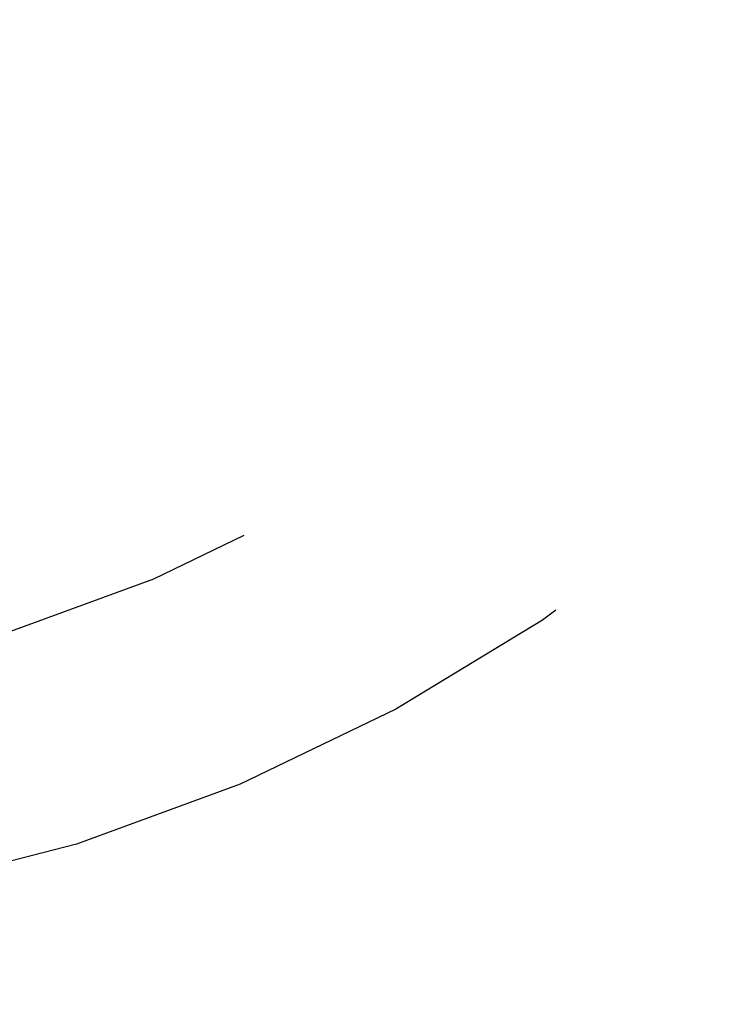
# Model space of a CAD drawing. Header units: millimetres. Extents: x 0 to 210, y 0 to 297.
# Tile 99 of 140: x 36.37 to 37.97, y 271.51 to 273.72. Entities that reach past the tile are written whole.
import ezdxf

# ---------------------------------------------------------------- set-up
doc = ezdxf.new("R2010")
doc.units = ezdxf.units.MM
doc.header["$LTSCALE"] = 19.36
doc.linetypes.add('HIDDEN', pattern=[0.2, 0.1, -0.1])
doc.layers.add('DEFAULT_2', color=7, linetype='HIDDEN')

msp = doc.modelspace()

# ---------------------------------------------------------------- linework, layer by layer
at = {"layer": 'DEFAULT_2', "color": 7}
for radius in [4, 3.4999, 2.5]:
    msp.add_circle((35.3051, 275.6864), radius, dxfattribs=at)
for points, start_tangent, end_tangent in [([(38.5703, 279.6301), (37.3826, 280.366), (36.0402, 280.7534), (34.643, 280.7635), (33.2952, 280.3954), (32.097, 279.6767), (31.1377, 278.6609), (30.4888, 277.4235), (30.1985, 276.0568), (30.2885, 274.6625), (30.7521, 273.3444), (31.5548, 272.2008), (32.2992, 271.5417)], (-12.641827, 10.467129), (13.285426, -9.637953)), ([(39.7324, 278.2581), (38.8723, 279.3593), (37.7465, 280.1868), (36.439, 280.6793), (35.047, 280.7999), (33.6742, 280.5398), (32.4229, 279.9182), (31.3862, 278.9814), (30.6414, 277.7993), (30.2438, 276.4599), (30.2232, 275.0628), (30.581, 273.7122), (31.2906, 272.5086), (32.2992, 271.5417)], (-9.151618, 15.754816), (14.749496, -10.696668)), ([(31.0517, 272.8364), (31.3697, 272.4112), (32.4016, 271.4693), (33.6498, 270.8414), (35.0212, 270.5743), (36.4138, 270.6879), (37.7238, 271.1738), (38.8537, 271.9957), (39.7193, 273.0924)], (5.756218, -8.592334), (5.239593, 8.916308)), ([(31.0517, 272.8364), (31.8862, 271.8752), (33.0438, 271.0929), (34.3698, 270.6526), (35.7655, 270.5872), (37.1269, 270.9015), (38.3526, 271.5722), (39.3514, 272.5493)], (5.392354, -8.04544), (5.934501, 7.654241)), ([(33.601, 270.8583), (34.9697, 270.5774), (36.3633, 270.677), (37.6782, 271.1496), (38.8163, 271.9601), (39.3513, 272.5493)], (6.037757, -2.131028), (3.923652, 5.060062)), ([(36.4282, 270.6911), (37.7368, 271.1808), (38.8643, 272.0059), (39.3513, 272.5493)], (3.447283, 0.775071), (2.165132, 2.792453)), ([(36.4282, 270.6912), (36.676, 270.7534), (37.9442, 271.299), (39.0205, 272.1636), (39.3513, 272.5493)], (3.447475, 0.774537), (2.164784, 2.792709)), ([(37.0647, 270.8783), (38.299, 271.533), (39.3104, 272.4971), (39.3514, 272.5493)], (2.694677, 0.986159), (1.758047, 2.267838)), ([(39.6064, 271.8593), (38.9869, 271.3482), (38.0723, 270.8181), (37.0892, 270.4738), (36.0301, 270.3199), (34.9444, 270.3809), (33.8991, 270.6605), (32.9509, 271.1398)], (-5.230344, -4.971253), (-6.057819, 3.897511))]:
    msp.add_spline(points, degree=3, dxfattribs=dict(at, start_tangent=start_tangent, end_tangent=end_tangent))

doc.saveas('drawing.dxf')
